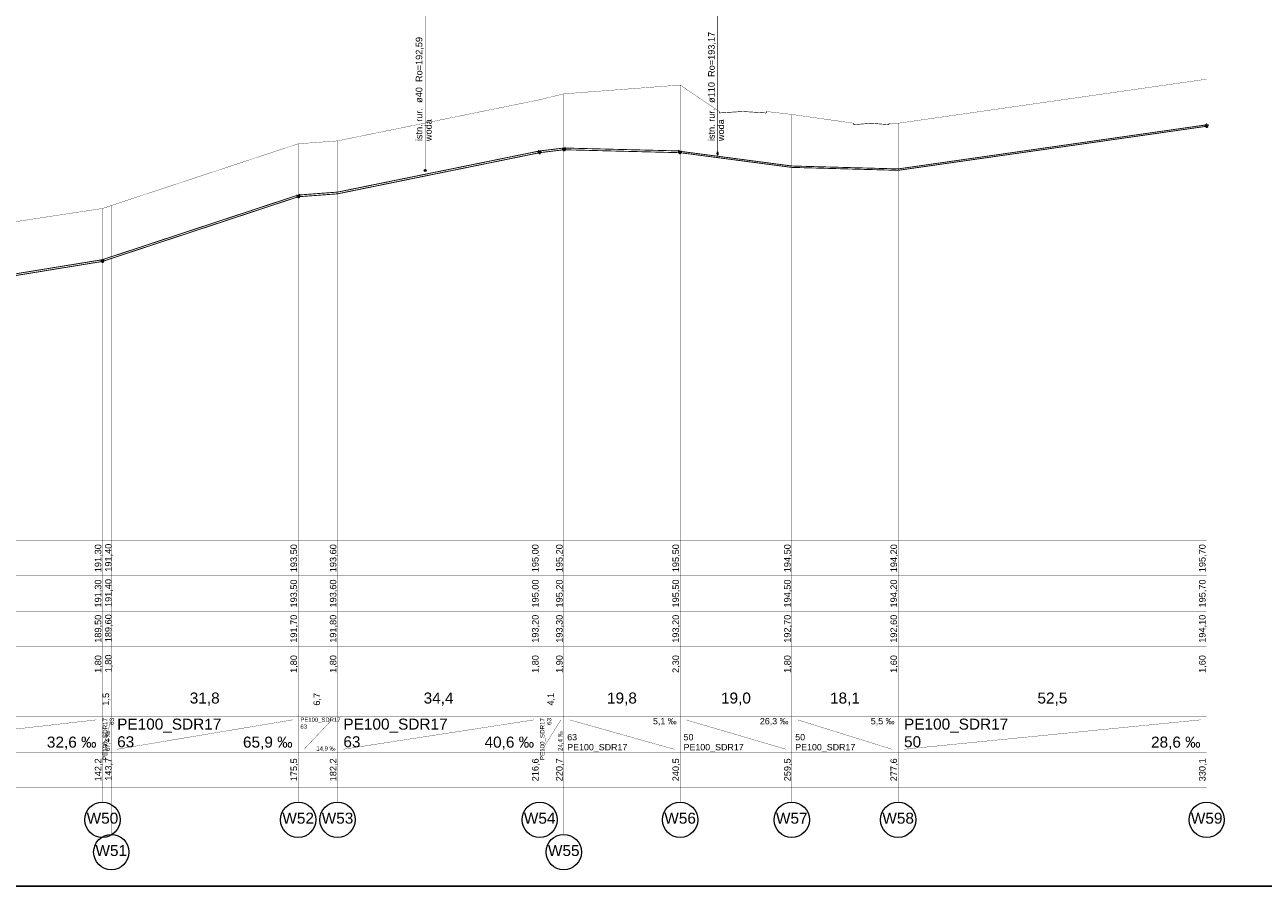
# Model space of a CAD drawing. Header units: inches. Extents: x -156 to 1086, y -12 to 33.
# Tile 10 of 30: x 160 to 202, y -12 to 18. Entities that reach past the tile are written whole.
import ezdxf
from ezdxf.lldxf.tags import DXFTag

# ---------------------------------------------------------------- set-up
doc = ezdxf.new("R2010")
doc.units = ezdxf.units.IN
doc.header["$MEASUREMENT"] = 0
for name, color, linetype, true_color in [('IS_Kolizje', 7, 'SOLID', 0x000000), ('IS_Kolizje_-_opisy', 7, 'SOLID', 0x000000), ('IS_Sieci_na_profilu', 7, 'SOLID', 0x000000), ('IS_Tabelka_profilu', 7, 'SOLID', 0x000000), ('IS_Tabelka_profilu_-_opisy', 7, 'SOLID', 0x000000), ('IS_Teren_proj', 7, 'SOLID', 0x000000)]:
    doc.layers.add(name, color=color, linetype=linetype, true_color=true_color)
tags = doc.linetypes.add('DOT', pattern=[5, 0, -5]).pattern_tags.tags
tags[6:7] = [DXFTag(74, 4), DXFTag(75, 0), DXFTag(340, '0'), DXFTag(46, 0.0), DXFTag(50, 0.0), DXFTag(44, 0.0), DXFTag(45, 0.0)]
tags[4:5] = [DXFTag(74, 4), DXFTag(75, 0), DXFTag(340, '0'), DXFTag(46, 0.0), DXFTag(50, 0.0), DXFTag(44, 0.0), DXFTag(45, 0.0)]
tags = doc.linetypes.add('SOLID', pattern=[10, 10, 0]).pattern_tags.tags
tags[6:7] = [DXFTag(74, 4), DXFTag(75, 0), DXFTag(340, '0'), DXFTag(46, 0.0), DXFTag(50, 0.0), DXFTag(44, 0.0), DXFTag(45, 0.0)]
tags[4:5] = [DXFTag(74, 4), DXFTag(75, 0), DXFTag(340, '0'), DXFTag(46, 0.0), DXFTag(50, 0.0), DXFTag(44, 0.0), DXFTag(45, 0.0)]

msp = doc.modelspace()

# ---------------------------------------------------------------- hatches: boundary and pattern name
at = {"layer": 'IS_Kolizje', "ltscale": 0.01}
h = msp.add_hatch(color=256, dxfattribs=at)
edge = h.paths.add_edge_path()
edge.add_ellipse((183.411, 13.169), major_axis=(0, 0.055), ratio=0.2, start_angle=0, end_angle=360)
h = msp.add_hatch(color=256, dxfattribs=at)
edge = h.paths.add_edge_path()
edge.add_ellipse((173.459, 12.592), major_axis=(0.03, 0), ratio=1, start_angle=0, end_angle=360)

# ---------------------------------------------------------------- linework, layer by layer
msp.add_line((118.384, -11.76), (243.405, -11.76))
at = {"layer": 'IS_Kolizje', "lineweight": 20, "ltscale": 0.01}
for centre, major_axis, ratio in [((183.411, 13.169), (0, 0.055), 0.2), ((173.459, 12.592), (0.03, 0), 1)]:
    msp.add_ellipse(centre, major_axis=major_axis, ratio=ratio, dxfattribs=at)
at = {"layer": 'IS_Kolizje_-_opisy', "ltscale": 0.01, "const_width": 0.02}
for points in [[(173.459, 17.94), (173.459, 12.622)], [(183.411, 17.94), (183.411, 13.224)], [(183.468, 14.6), (183.468, 14.55)], [(183.468, 14.55), (184.268, 14.6)], [(184.268, 14.6), (185.068, 14.55)], [(185.068, 14.55), (185.068, 14.6)]]:
    msp.add_lwpolyline(points, dxfattribs=at)
at = {"layer": 'IS_Sieci_na_profilu', "ltscale": 0.01}
for points, const_width in [([(188.045, 14.2), (188.045, 14.15)], 0.02), ([(188.045, 14.15), (188.645, 14.2)], 0.02), ([(188.645, 14.2), (189.245, 14.15)], 0.02), ([(189.245, 14.15), (189.245, 14.2)], 0.02), ([(189.555, 12.646), (200.055, 14.146)], 0.03), ([(189.555, 12.598), (200.055, 14.098)], 0.03), ([(170.475, 11.857), (177.355, 13.257)], 0.03), ([(170.475, 11.798), (177.355, 13.198)], 0.03), ([(177.355, 13.257), (178.175, 13.357)], 0.03), ([(177.355, 13.198), (178.175, 13.298)], 0.03), ([(178.175, 13.357), (182.135, 13.257)], 0.03), ([(178.175, 13.298), (182.135, 13.198)], 0.03), ([(182.135, 13.245), (185.935, 12.745)], 0.03), ([(182.135, 13.198), (185.935, 12.698)], 0.03), ([(185.935, 12.745), (189.555, 12.646)], 0.03), ([(185.935, 12.698), (189.555, 12.598)], 0.03), ([(169.135, 11.757), (170.475, 11.857)], 0.03), ([(169.135, 11.698), (170.475, 11.798)], 0.03), ([(162.775, 9.657), (169.135, 11.757)], 0.03), ([(162.775, 9.598), (169.135, 11.698)], 0.03), ([(153.255, 8.057), (162.475, 9.557)], 0.03), ([(153.255, 7.998), (162.475, 9.498)], 0.03), ([(162.475, 9.557), (162.775, 9.657)], 0.03), ([(162.475, 9.498), (162.775, 9.598)], 0.03)]:
    msp.add_lwpolyline(points, dxfattribs=dict(at, const_width=const_width))
at = {"layer": 'IS_Sieci_na_profilu', "lineweight": 60, "ltscale": 0.01}
for centre, ratio in [((200.054, 14.125), 0.199958), ((177.355, 13.225), 0.199997), ((182.131, 13.225), 0.199381)]:
    msp.add_ellipse(centre, major_axis=(0, 0.025), ratio=ratio, dxfattribs=at)
at = {"layer": 'IS_Sieci_na_profilu', "linetype": 'DOT', "lineweight": 60, "ltscale": 0.01}
for centre, ratio in [((178.181, 13.325), 0.19861), ((169.138, 11.725), 0.19969), ((162.478, 9.525), 0.199769)]:
    msp.add_ellipse(centre, major_axis=(0, 0.025), ratio=ratio, dxfattribs=at)
at = {"layer": 'IS_Tabelka_profilu', "ltscale": 0.01, "const_width": 0.01}
for points in [[(200.055, 15.7), (200.055, 0)], [(178.175, 15.2), (178.175, 0)], [(178.175, 0), (178.175, 15.2)], [(182.135, 15.5), (182.135, 0)], [(182.135, 0), (182.135, 15.5)], [(177.355, 15), (177.355, 0)], [(177.355, 0), (177.355, 15)], [(185.935, 14.5), (185.935, 0)], [(185.935, 0), (185.935, 14.5)], [(189.555, 14.2), (189.555, 0)], [(189.555, 0), (189.555, 14.2)], [(169.135, 13.5), (169.135, 0)], [(169.135, 0), (169.135, 13.5)], [(170.475, 13.6), (170.475, 0)], [(170.475, 0), (170.475, 13.6)], [(162.775, 11.4), (162.775, 0)], [(162.775, 0), (162.775, 11.4)], [(162.475, 11.3), (162.475, 0)], [(162.475, 0), (162.475, 11.3)], [(162.475, 0), (162.475, 1.2)], [(162.775, 0), (162.775, 1.2)], [(169.135, 0), (169.135, 1.2)], [(170.475, 0), (170.475, 1.2)], [(177.355, 0), (177.355, 1.2)], [(178.175, 0), (178.175, 1.2)], [(182.135, 0), (182.135, 1.2)], [(185.935, 0), (185.935, 1.2)], [(189.555, 0), (189.555, 1.2)], [(200.055, 0), (200.055, 1.2)], [(162.475, -6), (153.255, -6), (153.255, 0), (162.475, 0), (162.475, -6)], [(162.775, -6), (162.475, -6), (162.475, 0), (162.775, 0), (162.775, -6)], [(170.475, -6), (169.135, -6), (169.135, 0), (170.475, 0), (170.475, -6)], [(177.355, -6), (170.475, -6), (170.475, 0), (177.355, 0), (177.355, -6)], [(178.175, -6), (177.355, -6), (177.355, 0), (178.175, 0), (178.175, -6)], [(182.135, -6), (178.175, -6), (178.175, 0), (182.135, 0), (182.135, -6)], [(185.935, -6), (182.135, -6), (182.135, 0), (185.935, 0), (185.935, -6)], [(189.555, -6), (185.935, -6), (185.935, 0), (189.555, 0), (189.555, -6)], [(200.055, -6), (189.555, -6), (189.555, 0), (200.055, 0), (200.055, -6)], [(153.255, -1.2), (162.475, -1.2)], [(162.475, -1.2), (162.775, -1.2)], [(162.775, -1.2), (169.135, -1.2)], [(169.135, -1.2), (170.475, -1.2)], [(170.475, -1.2), (177.355, -1.2)], [(177.355, -1.2), (178.175, -1.2)], [(178.175, -1.2), (182.135, -1.2)], [(182.135, -1.2), (185.935, -1.2)], [(185.935, -1.2), (189.555, -1.2)], [(189.555, -1.2), (200.055, -1.2)], [(153.255, -2.4), (162.475, -2.4)], [(162.475, -2.4), (162.775, -2.4)], [(162.775, -2.4), (169.135, -2.4)], [(169.135, -2.4), (170.475, -2.4)], [(170.475, -2.4), (177.355, -2.4)], [(177.355, -2.4), (178.175, -2.4)], [(178.175, -2.4), (182.135, -2.4)], [(182.135, -2.4), (185.935, -2.4)], [(185.935, -2.4), (189.555, -2.4)], [(189.555, -2.4), (200.055, -2.4)], [(153.255, -3.6), (162.475, -3.6)], [(162.475, -3.6), (162.775, -3.6)], [(162.775, -3.6), (169.135, -3.6)], [(169.135, -3.6), (170.475, -3.6)], [(170.475, -3.6), (177.355, -3.6)], [(177.355, -3.6), (178.175, -3.6)], [(178.175, -3.6), (182.135, -3.6)], [(182.135, -3.6), (185.935, -3.6)], [(185.935, -3.6), (189.555, -3.6)], [(189.555, -3.6), (200.055, -3.6)], [(153.255, -4.8), (162.475, -4.8)], [(162.475, -4.8), (162.775, -4.8)], [(162.775, -4.8), (169.135, -4.8)], [(169.135, -4.8), (170.475, -4.8)], [(170.475, -4.8), (177.355, -4.8)], [(177.355, -4.8), (178.175, -4.8)], [(178.175, -4.8), (182.135, -4.8)], [(182.135, -4.8), (185.935, -4.8)], [(185.935, -4.8), (189.555, -4.8)], [(189.555, -4.8), (200.055, -4.8)], [(153.255, -6), (162.475, -6)], [(162.475, -7.2), (162.475, -6)], [(162.475, -6), (162.775, -6)], [(162.775, -7.2), (162.775, -6)], [(162.775, -6), (169.135, -6)], [(169.135, -7.2), (169.135, -6)], [(169.135, -6), (170.475, -6)], [(170.475, -7.2), (170.475, -6)], [(170.475, -6), (177.355, -6)], [(177.355, -7.2), (177.355, -6)], [(177.355, -6), (178.175, -6)], [(178.175, -7.2), (178.175, -6)], [(178.175, -6), (182.135, -6)], [(182.135, -7.2), (182.135, -6)], [(182.135, -6), (185.935, -6)], [(185.935, -7.2), (185.935, -6)], [(185.935, -6), (189.555, -6)], [(189.555, -7.2), (189.555, -6)], [(189.555, -6), (200.055, -6)], [(200.055, -7.2), (200.055, -6)], [(162.475, -8.4), (153.255, -8.4), (153.255, -7.2), (162.475, -7.2), (162.475, -8.4)], [(153.255, -7.2), (162.475, -7.2)], [(162.775, -8.4), (162.475, -8.4), (162.475, -7.2), (162.775, -7.2), (162.775, -8.4)], [(162.475, -7.2), (162.775, -7.2)], [(169.135, -8.4), (162.775, -8.4), (162.775, -7.2), (169.135, -7.2), (169.135, -8.4)], [(162.775, -7.2), (169.135, -7.2)], [(170.475, -8.4), (169.135, -8.4), (169.135, -7.2), (170.475, -7.2), (170.475, -8.4)], [(169.135, -7.2), (170.475, -7.2)], [(177.355, -8.4), (170.475, -8.4), (170.475, -7.2), (177.355, -7.2), (177.355, -8.4)], [(170.475, -7.2), (177.355, -7.2)], [(177.355, -7.2), (178.175, -7.2)], [(182.135, -8.4), (178.175, -8.4), (178.175, -7.2), (182.135, -7.2), (182.135, -8.4)], [(178.175, -7.2), (182.135, -7.2)], [(185.935, -8.4), (182.135, -8.4), (182.135, -7.2), (185.935, -7.2), (185.935, -8.4)], [(182.135, -7.2), (185.935, -7.2)], [(185.935, -7.2), (189.555, -7.2)], [(200.055, -8.4), (189.555, -8.4), (189.555, -7.2), (200.055, -7.2), (200.055, -8.4)], [(189.555, -7.2), (200.055, -7.2)], [(153.255, -8.4), (162.475, -8.4)], [(162.475, -8.4), (162.775, -8.4)], [(162.775, -8.4), (169.135, -8.4)], [(169.135, -8.4), (170.475, -8.4)], [(170.475, -8.4), (177.355, -8.4)], [(177.355, -8.4), (178.175, -8.4)], [(178.175, -8.4), (182.135, -8.4)], [(182.135, -8.4), (185.935, -8.4)], [(185.935, -8.4), (189.555, -8.4)], [(189.555, -8.4), (200.055, -8.4)]]:
    msp.add_lwpolyline(points, dxfattribs=at)
at = {"layer": 'IS_Tabelka_profilu', "ltscale": 0.01}
for points in [[(178.175, -8.4, 0.01, 0.01, 0), (177.355, -8.4, 0.01, 0.01, 0), (177.355, -7.2, 0.01, 0.01, 0), (178.175, -7.2, 0.01, 0.01, 0), (178.175, -8.4, 0.01, 0.01, 0)], [(189.555, -8.4, 0.01, 0.01, 0), (185.935, -8.4, 0.01, 0.01, 0), (185.935, -7.2, 0.01, 0.01, 0), (189.555, -7.2, 0.01, 0.01, 0), (189.555, -8.4, 0.01, 0.01, 0)]]:
    msp.add_lwpolyline(points, format="xyseb", dxfattribs=at)
at = {"layer": 'IS_Tabelka_profilu_-_opisy', "ltscale": 0.01, "const_width": 0.01}
for points in [[(169.135, -6), (162.775, -6), (162.775, 0), (169.135, 0), (169.135, -6)], [(153.455, -7.1), (162.27, -6.1)], [(162.475, -7.1), (162.772, -6.1)], [(162.975, -7.1), (168.944, -6.1)], [(169.335, -7.1), (170.281, -6.1)], [(170.675, -7.1), (177.164, -6.1)], [(177.455, -7.1), (178.076, -6.1)], [(178.375, -6.1), (181.933, -7.1)], [(182.335, -6.1), (185.739, -7.1)], [(186.135, -6.1), (189.345, -7.1)], [(189.755, -7.1), (199.847, -6.1)], [(162.475, -8.9), (162.475, -8.4)], [(162.775, -10), (162.775, -8.4)], [(169.135, -8.9), (169.135, -8.4)], [(170.475, -8.9), (170.475, -8.4)], [(177.355, -8.9), (177.355, -8.4)], [(178.175, -10), (178.175, -8.4)], [(182.135, -8.9), (182.135, -8.4)], [(185.935, -8.9), (185.935, -8.4)], [(189.555, -8.9), (189.555, -8.4)], [(200.055, -8.9), (200.055, -8.4)]]:
    msp.add_lwpolyline(points, dxfattribs=at)
at = {"layer": 'IS_Tabelka_profilu_-_opisy', "lineweight": 9, "ltscale": 0.01}
for centre in [(162.475, -9.5), (169.135, -9.5), (170.475, -9.5), (177.355, -9.5), (182.135, -9.5), (185.935, -9.5), (189.555, -9.5), (200.055, -9.5), (162.775, -10.6), (178.175, -10.6)]:
    msp.add_ellipse(centre, major_axis=(0.6, 0), ratio=1, dxfattribs=at)
at = {"layer": 'IS_Teren_proj', "ltscale": 0.01, "const_width": 0.01}
for points in [[(189.555, 14.2), (200.055, 15.7)], [(177.355, 15), (178.175, 15.2)], [(178.175, 15.2), (182.135, 15.5)], [(182.135, 15.5), (183.468, 14.6)], [(170.475, 13.6), (177.355, 15)], [(185.068, 14.6), (185.935, 14.5)], [(185.935, 14.5), (188.045, 14.2)], [(189.245, 14.2), (189.555, 14.2)], [(162.775, 11.4), (169.135, 13.5)], [(169.135, 13.5), (170.475, 13.6)], [(162.475, 11.3), (162.775, 11.4)], [(153.255, 9.9), (162.475, 11.3)]]:
    msp.add_lwpolyline(points, dxfattribs=at)

# ---------------------------------------------------------------- texts
at = {"layer": 'IS_Kolizje_-_opisy', "ltscale": 0.01, "char_height": 0.2232, "attachment_point": 7, "rotation": 90}
for s, insert in [('\\fArial|b0|i0;istn. rur.  ø40  Ro=192,59', (173.402, 13.592)), ('\\fArial|b0|i0;istn. rur.  ø110  Ro=193,17', (183.353, 13.592)), ('\\fArial|b0|i0;woda', (173.682, 13.592)), ('\\fArial|b0|i0;woda', (183.633, 13.592))]:
    msp.add_mtext(s, dxfattribs=dict(at, insert=insert))
at = {"layer": 'IS_Tabelka_profilu_-_opisy', "ltscale": 0.01, "rotation": 90}
for s, insert, char_height, attachment_point in [('\\fArial|b0|i0;191,30', (162.479, -0.6), 0.2232, 8), ('\\fArial|b0|i0;191,40', (162.829, -0.583), 0.2232, 8), ('\\fArial|b0|i0;193,50', (169.139, -0.6), 0.2232, 8), ('\\fArial|b0|i0;193,60', (170.479, -0.6), 0.2232, 8), ('\\fArial|b0|i0;195,00', (177.359, -0.6), 0.2232, 8), ('\\fArial|b0|i0;195,20', (178.179, -0.6), 0.2232, 8), ('\\fArial|b0|i0;195,50', (182.139, -0.6), 0.2232, 8), ('\\fArial|b0|i0;194,50', (185.939, -0.6), 0.2232, 8), ('\\fArial|b0|i0;194,20', (189.559, -0.6), 0.2232, 8), ('\\fArial|b0|i0;195,70', (200.059, -0.6), 0.2232, 8), ('\\fArial|b0|i0;191,30', (162.479, -1.8), 0.2232, 8), ('\\fArial|b0|i0;191,40', (162.829, -1.783), 0.2232, 8), ('\\fArial|b0|i0;193,50', (169.139, -1.8), 0.2232, 8), ('\\fArial|b0|i0;193,60', (170.479, -1.8), 0.2232, 8), ('\\fArial|b0|i0;195,00', (177.359, -1.8), 0.2232, 8), ('\\fArial|b0|i0;195,20', (178.179, -1.8), 0.2232, 8), ('\\fArial|b0|i0;195,50', (182.139, -1.8), 0.2232, 8), ('\\fArial|b0|i0;194,50', (185.939, -1.8), 0.2232, 8), ('\\fArial|b0|i0;194,20', (189.559, -1.8), 0.2232, 8), ('\\fArial|b0|i0;195,70', (200.059, -1.8), 0.2232, 8), ('\\fArial|b0|i0;189,50', (162.479, -3), 0.2232, 8), ('\\fArial|b0|i0;189,60', (162.829, -2.983), 0.2232, 8), ('\\fArial|b0|i0;191,70', (169.139, -3), 0.2232, 8), ('\\fArial|b0|i0;191,80', (170.479, -3), 0.2232, 8), ('\\fArial|b0|i0;193,20', (177.359, -3), 0.2232, 8), ('\\fArial|b0|i0;193,30', (178.179, -3), 0.2232, 8), ('\\fArial|b0|i0;193,20', (182.139, -3), 0.2232, 8), ('\\fArial|b0|i0;192,70', (185.939, -3), 0.2232, 8), ('\\fArial|b0|i0;192,60', (189.559, -3), 0.2232, 8), ('\\fArial|b0|i0;194,10', (200.059, -3), 0.2232, 8), ('\\fArial|b0|i0;1,80', (162.479, -4.2), 0.2232, 8), ('\\fArial|b0|i0;1,80', (162.829, -4.183), 0.2232, 8), ('\\fArial|b0|i0;1,80', (169.139, -4.2), 0.2232, 8), ('\\fArial|b0|i0;1,80', (170.479, -4.2), 0.2232, 8), ('\\fArial|b0|i0;1,80', (177.359, -4.2), 0.2232, 8), ('\\fArial|b0|i0;1,90', (178.179, -4.2), 0.2232, 8), ('\\fArial|b0|i0;2,30', (182.139, -4.2), 0.2232, 8), ('\\fArial|b0|i0;1,80', (185.939, -4.2), 0.2232, 8), ('\\fArial|b0|i0;1,60', (189.559, -4.2), 0.2232, 8), ('\\fArial|b0|i0;1,60', (200.059, -4.2), 0.2232, 8), ('\\fArial|b0|i0;1,5', (162.743, -5.4), 0.2232, 8), ('\\fArial|b0|i0;6,7', (169.923, -5.4), 0.2232, 8), ('\\fArial|b0|i0;4,1', (177.883, -5.4), 0.2232, 8), ('\\fArial|b0|i0;PE100_SDR17', (162.487, -6.038), 0.1512, 3), ('{\\fArial|b0|i0|c238|p34;63}', (162.721, -6.038), 0.1512, 3), ('\\fArial|b0|i0;PE100_SDR17', (177.367, -6.038), 0.1512, 3), ('{\\fArial|b0|i0|c238|p34;63}', (177.601, -6.038), 0.1512, 3), ('\\fArial|b0|i0;67,4 ‰', (162.755, -7.162), 0.1512, 7), ('\\fArial|b0|i0;24,4 ‰', (178.16, -7.162), 0.1512, 7), ('{\\fArial|b0|i0|c238|p34;142,2}', (162.479, -7.8), 0.2232, 8), ('{\\fArial|b0|i0|c238|p34;143,7}', (162.829, -7.783), 0.2232, 8), ('{\\fArial|b0|i0|c238|p34;175,5}', (169.139, -7.8), 0.2232, 8), ('{\\fArial|b0|i0|c238|p34;182,2}', (170.479, -7.8), 0.2232, 8), ('{\\fArial|b0|i0|c238|p34;216,6}', (177.359, -7.8), 0.2232, 8), ('{\\fArial|b0|i0|c238|p34;220,7}', (178.179, -7.8), 0.2232, 8), ('{\\fArial|b0|i0|c238|p34;240,5}', (182.139, -7.8), 0.2232, 8), ('{\\fArial|b0|i0|c238|p34;259,5}', (185.939, -7.8), 0.2232, 8), ('{\\fArial|b0|i0|c238|p34;277,6}', (189.559, -7.8), 0.2232, 8), ('{\\fArial|b0|i0|c238|p34;330,1}', (200.059, -7.8), 0.2232, 8)]:
    msp.add_mtext(s, dxfattribs=dict(at, insert=insert, char_height=char_height, attachment_point=attachment_point))
at = {"layer": 'IS_Tabelka_profilu_-_opisy', "ltscale": 0.01}
for s, insert, char_height, attachment_point in [('\\fArial|b0|i0;31,8', (165.955, -5.614), 0.3744, 8), ('\\fArial|b0|i0;34,4', (173.915, -5.614), 0.3744, 8), ('\\fArial|b0|i0;19,8', (180.155, -5.614), 0.3744, 8), ('\\fArial|b0|i0;19,0', (184.035, -5.614), 0.3744, 8), ('\\fArial|b0|i0;18,1', (187.745, -5.614), 0.3744, 8), ('\\fArial|b0|i0;52,5', (194.805, -5.614), 0.3744, 8), ('\\fArial|b0|i0;PE100_SDR17', (162.975, -6.058), 0.3744, 1), ('{\\fArial|b0|i0|c238|p34;63}', (169.213, -6.255), 0.144, 1), ('\\fArial|b0|i0;PE100_SDR17', (169.213, -6.022), 0.144, 1), ('\\fArial|b0|i0;PE100_SDR17', (170.675, -6.058), 0.3744, 1), ('\\fArial|b0|i0;5,1 ‰', (182.016, -6.036), 0.216, 3), ('\\fArial|b0|i0;26,3 ‰', (185.822, -6.036), 0.216, 3), ('\\fArial|b0|i0;5,5 ‰', (189.429, -6.036), 0.216, 3), ('\\fArial|b0|i0;PE100_SDR17', (189.755, -6.058), 0.3744, 1), ('\\fArial|b0|i0;32,6 ‰', (162.27, -7.114), 0.3744, 9), ('{\\fArial|b0|i0|c238|p34;63}', (162.975, -6.658), 0.3744, 1), ('\\fArial|b0|i0;65,9 ‰', (168.944, -7.114), 0.3744, 9), ('{\\fArial|b0|i0|c238|p34;63}', (170.675, -6.658), 0.3744, 1), ('\\fArial|b0|i0;40,6 ‰', (177.164, -7.114), 0.3744, 9), ('{\\fArial|b0|i0|c238|p34;63}', (178.292, -6.8), 0.216, 7), ('{\\fArial|b0|i0|c238|p34;50}', (182.252, -6.8), 0.216, 7), ('{\\fArial|b0|i0|c238|p34;50}', (186.052, -6.8), 0.216, 7), ('{\\fArial|b0|i0|c238|p34;50}', (189.755, -6.658), 0.3744, 1), ('\\fArial|b0|i0;28,6 ‰', (199.847, -7.114), 0.3744, 9), ('\\fArial|b0|i0;14,9 ‰', (170.404, -7.171), 0.144, 9), ('\\fArial|b0|i0;PE100_SDR17', (178.292, -7.2), 0.216, 7), ('\\fArial|b0|i0;PE100_SDR17', (182.252, -7.2), 0.216, 7), ('\\fArial|b0|i0;PE100_SDR17', (186.052, -7.2), 0.216, 7), ('\\fArial|b0|i0;W50', (162.475, -9.258), 0.3744, 2), ('\\fArial|b0|i0;W52', (169.135, -9.258), 0.3744, 2), ('\\fArial|b0|i0;W53', (170.475, -9.258), 0.3744, 2), ('\\fArial|b0|i0;W54', (177.355, -9.258), 0.3744, 2), ('\\fArial|b0|i0;W56', (182.135, -9.258), 0.3744, 2), ('\\fArial|b0|i0;W57', (185.935, -9.258), 0.3744, 2), ('\\fArial|b0|i0;W58', (189.555, -9.258), 0.3744, 2), ('\\fArial|b0|i0;W59', (200.055, -9.258), 0.3744, 2), ('\\fArial|b0|i0;W51', (162.775, -10.358), 0.3744, 2), ('\\fArial|b0|i0;W55', (178.175, -10.358), 0.3744, 2)]:
    msp.add_mtext(s, dxfattribs=dict(at, insert=insert, char_height=char_height, attachment_point=attachment_point))

doc.saveas('drawing.dxf')
